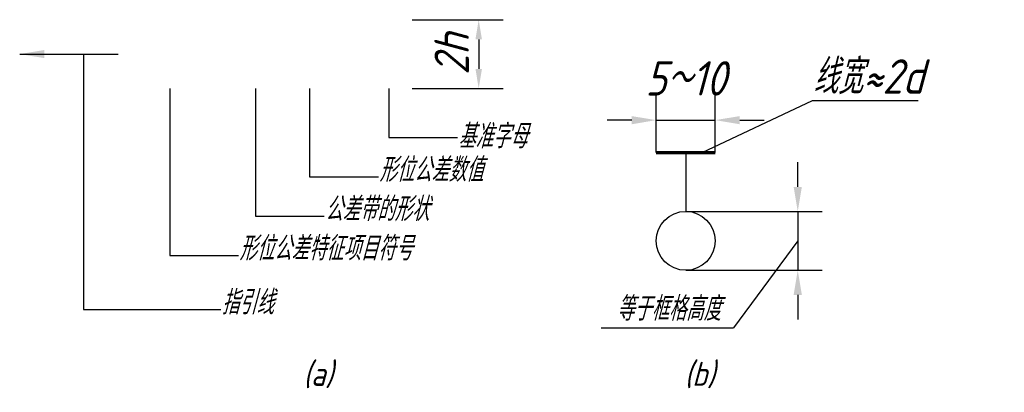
# Model space of a CAD drawing. Header units: millimetres. Extents: x 100 to 200, y 127 to 165.
import ezdxf

# ---------------------------------------------------------------- set-up
doc = ezdxf.new("R2010")
doc.units = ezdxf.units.MM
doc.header["$LTSCALE"] = 0.5
doc.layers.add('尺寸层', color=221, linetype='Continuous')
doc.layers.add('符号层', color=7, linetype='Continuous')
doc.layers.add('文字层', color=227, linetype='Continuous', lineweight=20)
doc.styles.add('工程字体（斜）', font='gbeitc.shx', dxfattribs={"bigfont": 'gbcbig.shx'})
doc.styles.add('工程斜体', font='gbeitc.shx', dxfattribs={"bigfont": 'gbcbig.shx'})
doc.dimstyles.new('gb35', dxfattribs={"dimtxt": 3.5, "dimasz": 2.5, "dimexe": 2.5, "dimexo": 0, "dimgap": 1, "dimtad": 1, "dimdsep": 46, "dimtxsty": '工程字体（斜）', "dimcen": 0, "dimadec": 0, "dimazin": 0, "dimtfac": 1, "dimtmove": 0, "dimatfit": 3, "dimfxl": 0, "dimarcsym": 0})

# ---------------------------------------------------------------- blocks, each defined once
blk = doc.blocks.new('*D13')
at = {"layer": 'Defpoints', "color": 0, "ltscale": 0.5}
for p in [(140.11, 165), (140.11, 158), (146.9, 158)]:
    blk.add_point(p, dxfattribs=at)
at = {"layer": '尺寸层', "color": 0, "lineweight": -2, "ltscale": 0.5}
for p, q in [((140.11, 165), (149.4, 165)), ((146.9, 163), (146.9, 160)), ((140.11, 158), (149.4, 158))]:
    blk.add_line(p, q, dxfattribs=at)
at = {"layer": '尺寸层', "color": 0, "ltscale": 0.5}
for points in [[(146.57, 163), (147.23, 163), (146.9, 165)], [(146.57, 160), (147.23, 160), (146.9, 158)]]:
    blk.add_solid(points, dxfattribs=at)
at = {"layer": '尺寸层', "color": 0, "ltscale": 0.5, "insert": (144.15, 161.5), "char_height": 3.5, "attachment_point": 5, "rotation": 90, "style": '工程字体（斜）'}
blk.add_mtext('2h', dxfattribs=at)
blk = doc.blocks.new('基准代号')
at = {"layer": '符号层', "lineweight": 70}
blk.add_line((-3, 0), (3, 0), dxfattribs=at)
at = {"layer": '符号层', "lineweight": 25}
for p, q in [((-3, 0), (0, 0)), ((0, 0), (0, -6))]:
    blk.add_line(p, q, dxfattribs=at)
blk.add_circle((0, -9), 3, dxfattribs=at)
at = {"layer": '符号层', "lineweight": 25, "style": '工程字体（斜）'}
blk.add_attdef('A', (-1.32, -9.88), '', height=3.5, dxfattribs=at)
blk = doc.blocks.new('*D14')
at = {"layer": 'Defpoints', "color": 0, "ltscale": 0.5}
for p in [(170.98, 154.78), (164.98, 151.49), (170.98, 151.49)]:
    blk.add_point(p, dxfattribs=at)
at = {"layer": '尺寸层', "color": 0, "lineweight": -2, "ltscale": 0.5}
for p, q in [((164.98, 151.49), (164.98, 157.28)), ((170.98, 151.49), (170.98, 157.28)), ((162.48, 154.78), (159.98, 154.78)), ((164.98, 154.78), (170.98, 154.78)), ((173.48, 154.78), (175.98, 154.78))]:
    blk.add_line(p, q, dxfattribs=at)
at = {"layer": '尺寸层', "color": 0, "ltscale": 0.5}
for points in [[(162.48, 155.19), (162.48, 154.36), (164.98, 154.78)], [(173.48, 155.19), (173.48, 154.36), (170.98, 154.78)]]:
    blk.add_solid(points, dxfattribs=at)
at = {"layer": '尺寸层', "color": 0, "ltscale": 0.5, "insert": (167.98, 159.03), "char_height": 3.5, "attachment_point": 5, "style": '工程字体（斜）'}
blk.add_mtext('5～10', dxfattribs=at)
blk = doc.blocks.new('*D15')
at = {"layer": 'Defpoints', "color": 0, "ltscale": 0.5}
for p in [(167.98, 145.49), (167.98, 139.49), (179.39, 139.49)]:
    blk.add_point(p, dxfattribs=at)
at = {"layer": '尺寸层', "color": 0, "lineweight": -2, "ltscale": 0.5}
for p, q in [((179.39, 147.99), (179.39, 150.49)), ((167.98, 145.49), (181.89, 145.49)), ((179.39, 145.49), (179.39, 139.49)), ((167.98, 139.49), (181.89, 139.49)), ((179.39, 136.99), (179.39, 134.49))]:
    blk.add_line(p, q, dxfattribs=at)
at = {"layer": '尺寸层', "color": 0, "ltscale": 0.5}
for points in [[(178.97, 147.99), (179.81, 147.99), (179.39, 145.49)], [(178.97, 136.99), (179.81, 136.99), (179.39, 139.49)]]:
    blk.add_solid(points, dxfattribs=at)
blk = doc.blocks.new('df')
at = {"layer": '尺寸层', "color": 7, "ltscale": 0.5}
for p, q in [((-27.686, -5.325), (-27.686, -31.325)), ((-18.895, -8.825), (-18.895, -25.825)), ((-10.156, -8.825), (-10.156, -21.825)), ((-4.639, -8.825), (-4.639, -17.825)), ((3.414, -8.825), (3.414, -13.825)), ((35.316, -15.334), (46.558, -10.058)), ((46.558, -10.058), (57.342, -10.058)), ((3.414, -13.825), (10.414, -13.825)), ((-4.639, -17.825), (2.361, -17.825)), ((-10.156, -21.825), (-3.156, -21.825)), ((45.063, -24.338), (38.536, -33.205)), ((-18.895, -25.825), (-11.895, -25.825)), ((-27.686, -31.325), (-13.686, -31.325)), ((25.036, -33.205), (38.536, -33.205))]:
    blk.add_line(p, q, dxfattribs=at)
blk.add_blockref('基准代号', (33.658, -15.338), dxfattribs=at)
at = {"layer": '尺寸层', "color": 7, "ltscale": 0.5, "insert": (46.608, -5.859), "char_height": 3.5, "width": 13.00915, "attachment_point": 1, "style": '工程斜体'}
blk.add_mtext('线宽≈2d', dxfattribs=at)
at = {"layer": '文字层', "color": 7, "ltscale": 0.5, "char_height": 2.45, "attachment_point": 1, "style": '工程斜体'}
for s, insert, width in [('基准字母', (10.467, -12.463), 10.26295), ('形位公差数值', (2.436, -15.879), 15.49626), ('公差带的形状', (-3.081, -19.879), 13.51121), ('形位公差特征项目符号', (-11.82, -23.879), 22.17325), ('指引线', (-13.611, -29.379), 10.26295), ('等于框格高度', (26.612, -30.019), 14.95488), ('(a)', (-5.289, -36.651), 10.26295), ('(b)', (33.534, -36.651), 10.26295)]:
    blk.add_mtext(s, dxfattribs=dict(at, insert=insert, width=width))
at = {"layer": '尺寸层', "color": 7, "ltscale": 0.5}
for base, p1, p2, text, override, picture, middle in [((12.573, -8.825), (5.782, -1.825), (5.782, -8.825), '2h', {"dimasz": 2}, '*D13', (9.823, -5.325)), ((45.063, -27.338), (33.658, -21.338), (33.658, -27.338), ' ', {"dimasz": 2.5}, '*D15', (45.063, -24.338))]:
    dim = blk.add_linear_dim(base=base, p1=p1, p2=p2, angle=90, text=text, dimstyle='gb35', override=override, dxfattribs=at)
    dim.commit()
    dim.dimension.update_dxf_attribs({"geometry": picture, "text_midpoint": middle, "insert": (-134.325, -166.83)})
dim = blk.add_linear_dim(base=(36.658, -12.052), p1=(30.658, -15.338), p2=(36.658, -15.338), text='5～10', dimstyle='gb35', override={"dimasz": 2.5, "dimgap": 2.5}, dxfattribs=at)
dim.commit()
dim.dimension.update_dxf_attribs({"geometry": '*D14', "text_midpoint": (33.658, -12.052), "dimtype": 128, "insert": (-134.325, -166.83)})
blk.add_leader([(-34.164, -5.325), (-24.145, -5.325)], dimstyle='gb35', override={"dimgap": 1, "dimtad": 0}, dxfattribs=at)

msp = doc.modelspace()

# ---------------------------------------------------------------- block references
at = {"layer": '尺寸层', "color": 7}
msp.add_blockref('df', (134.33, 166.83), dxfattribs=at)

doc.saveas('drawing.dxf')
